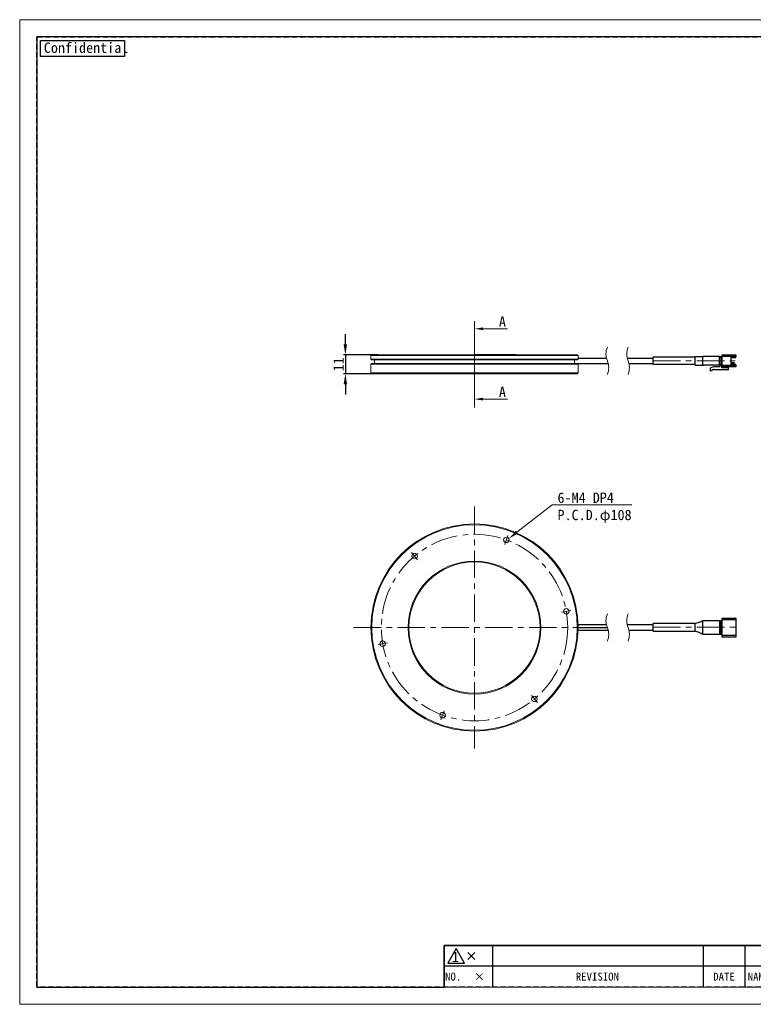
# Model space of a CAD drawing. Header units: millimetres. Extents: x -201 to 202, y 143 to 428.
# Tile 1 of 5: x -201 to 11, y 143 to 428. Entities that reach past the tile are written whole.
import ezdxf
from ezdxf import colors
from ezdxf.entities.mleader import LeaderData, LeaderLine
from ezdxf.enums import TextEntityAlignment as Align
from ezdxf.math import Vec2, Vec3

# ---------------------------------------------------------------- set-up
doc = ezdxf.new("R2010")
doc.units = ezdxf.units.MM
doc.header["$LTSCALE"] = 0.25
doc.linetypes.add('CENTER', pattern=[50.8, 31.75, -6.35, 6.35, -6.35])
doc.linetypes.add('HIDDEN', pattern=[9.525, 6.35, -3.175])
doc.layers.get('0').update_dxf_attribs({"lineweight": 30})
for name, color, linetype, lineweight in [('BASE', 7, 'Continuous', 20), ('CENTER', 1, 'CENTER', 9), ('COVER', 7, 'Continuous', 20), ('DIMENSION', 6, 'Continuous', 9)]:
    doc.layers.add(name, color=color, linetype=linetype, lineweight=lineweight)
doc.layers.add('CABLE 3P', color=7, linetype='Continuous')
doc.layers.add('FORM', color=7, linetype='Continuous')
doc.layers.add('EMPTY LINE', color=252, linetype='Continuous', lineweight=0, plot=False)
doc.styles.add('VS Standard', font='msgothic.ttc', dxfattribs={"height": 3})
doc.styles.add('VS Standard(小)', font='txt', dxfattribs={"height": 2.4})
doc.dimstyles.new('VS Standard x0.5', dxfattribs={"dimtxt": 3, "dimasz": 3, "dimexe": 0.5, "dimexo": 0.8, "dimgap": 0.5, "dimtad": 3, "dimlfac": 2, "dimrnd": 0.0001, "dimzin": 9, "dimdsep": 46, "dimtxsty": 'VS Standard', "dimcen": 0, "dimaunit": 1, "dimadec": 0, "dimazin": 2, "dimtfac": 1, "dimtmove": 0, "dimatfit": 3, "dimfxl": 1, "dimtolj": 1, "dimtzin": 0, "dimarcsym": 0})

# ---------------------------------------------------------------- blocks, each defined once
blk = doc.blocks.new('表題欄金物用_ver2.0.0')
at = {"layer": 'FORM', "color": 0}
for p, q in [((-11, 40.5), (-191, 40.5)), ((-191, 40.5), (-191, 28.5)), ((-110, 28.49), (-110, 40.5)), ((-39, 28.49), (-39, 40.49)), ((-29, 28.49), (-29, 40.49)), ((-11, 28.5), (-11, 40.5)), ((-39, 36.5), (-191, 36.5)), ((-24.54, 35.38), (-24.54, 29.78)), ((-13.42, 34.8), (-20.21, 33.59)), ((-13.42, 32.58), (-13.42, 34.8)), ((-39, 32.5), (-191, 32.5)), ((-27.34, 32.58), (-12.62, 32.58)), ((-20.21, 32.58), (-20.21, 33.59)), ((-20.21, 32.58), (-20.21, 31.57)), ((-13.42, 30.35), (-20.21, 31.57)), ((-13.42, 32.58), (-13.42, 30.35)), ((-11, 28.5), (-191, 28.5)), ((-191, 28.5), (-191, 11)), ((-176, 28.5), (-176, 11)), ((-161, 28.5), (-161, 11)), ((-146, 28.5), (-146, 11)), ((-131, 28.5), (-131, 11)), ((-96, 11), (-96, 28.5)), ((-11, 11), (-11, 28.5)), ((-272, 23), (-286, 23)), ((-286, 23), (-286, 17)), ((-211, 23), (-272, 23)), ((-272, 23), (-272, 17)), ((-211, 23), (-211, 17)), ((-199, 23), (-211, 23)), ((-199, 23), (-199, 17)), ((-191, 23), (-199, 23)), ((-131, 24.12), (-96, 24.12)), ((-279.19, 21), (-277.19, 19)), ((-279.19, 19), (-277.19, 21)), ((-96, 21), (-11, 21)), ((-131, 19.75), (-96, 19.75)), ((-286, 17), (-286, 11)), ((-272, 17), (-286, 17)), ((-272, 17), (-272, 11)), ((-211, 17), (-272, 17)), ((-211, 17), (-211, 11)), ((-199, 17), (-211, 17)), ((-199, 17), (-199, 11)), ((-191, 17), (-199, 17)), ((-96, 15.38), (-131, 15.38)), ((-11, 16), (-96, 16)), ((-191, 11), (-11, 11))]:
    blk.add_line(p, q, dxfattribs=at)
at = {"layer": 'FORM', "color": 0, "linetype": 'HIDDEN', "lineweight": 9}
for p, q in [((-156, 28.49), (-156, 40.49)), ((-75, 28.49), (-75, 40.49)), ((-11, 36.5), (-39, 36.5)), ((-116, 11), (-116, 28.5)), ((-78.5, 11), (-78.5, 28.5)), ((-131, 24.5), (-191, 24.5))]:
    blk.add_line(p, q, dxfattribs=at)
at = {"layer": 'FORM', "color": 0, "lineweight": 15}
blk.add_line((-191, 11), (-286, 11), dxfattribs=at)
at = {"layer": 'FORM', "color": 0}
blk.add_lwpolyline([(-282.58, 22.13), (-285.01, 17.93), (-280.16, 17.93)], close=True, dxfattribs=at)
for radius in [2, 1]:
    blk.add_circle((-24.54, 32.58), radius, dxfattribs=at)
at = {"layer": 'FORM', "color": 0, "attachment_point": 5}
for s, insert, char_height, width, style in [('{\\LMATERIAL}', (-173.5, 38.5), 2.4, 36.5, 'VS Standard(小)'), ('{\\LCHAMFER}   ', (-92.5, 38.5), 2.4, 35, 'VS Standard(小)'), ('{\\LUNIT}', (-34, 38.35), 2, 20, 'VS Standard'), ('{\\LMETHOD} 図法', (-20, 38.35), 2, 20, 'VS Standard'), ('{\\LTREATMENT}', (-173.5, 34.5), 2.4, 36.5, 'VS Standard(小)'), ('{\\LFINISHING}', (-92.5, 34.5), 2.4, 35, 'VS Standard(小)'), ('{\\T0.9;\\LTREATMENT CONTACT}', (-173.5, 30.5), 2, 36.5, 'VS Standard(小)'), ('{\\LDECENTRATION} ', (-92.5, 30.5), 2.4, 35, 'VS Standard(小)'), ('mm', (-34, 32.35), 2.8, 20, 'VS Standard'), ('{\\fＭＳ ゴシック|b0|i0|c128|p49;APPROVED}', (-183.5, 26.5), 2.3, 15, 'VS Standard'), ('{\\fＭＳ ゴシック|b0|i0|c128|p49;CHECKED}', (-168.5, 26.5), 2.3, 15, 'VS Standard'), ('{\\fＭＳ ゴシック|b0|i0|c128|p49;DESIGNED}', (-153.5, 26.5), 2.3, 15, 'VS Standard'), ('{\\fＭＳ ゴシック|b0|i0|c128|p49;DRAWN}', (-138.5, 26.5), 2.3, 15, 'VS Standard'), ('{\\W0.7;\\LTOLERANCE\\l }', (-123.5, 26.31), 1.7, 20, 'VS Standard(小)'), ('{\\LANGLE}', (-123.5, 21.94), 2, 14.9784, 'VS Standard(小)'), ('SCALE', (-123.5, 17.56), 2, 15, 'VS Standard(小)'), ('{\\fＭＳ ゴシック|b0|i0|c128|p49;NAME}', (-87.25, 18.5), 2.4, 15, 'VS Standard(小)'), ('NO.', (-283.44, 14), 2.3, 14, 'VS Standard'), ('\\pxi-3,l4,t4;×^I', (-276.99, 14), 2.3, 14, 'VS Standard'), ('REVISION', (-241.67, 14), 2.3, 46, 'VS Standard'), ('{\\fMS Gothic|b0|i0|c128|p49;DATE}', (-204.99, 14), 2.3, 12, 'VS Standard'), ('NAME', (-195, 14), 2.3, 8, 'VS Standard'), ('{\\fＭＳ ゴシック|b0|i0|c128|p49;DRAW NO.}', (-87.25, 13.5), 2.4, 15, 'VS Standard(小)'), ('{\\fＭＳ ゴシック|b0|i0|c128|p49;DATE}', (-123.5, 13.19), 2, 15, 'VS Standard(小)')]:
    blk.add_mtext(s, dxfattribs=dict(at, insert=insert, char_height=char_height, width=width, style=style))
at = {"layer": 'FORM', "color": 0, "insert": (-87.25, 24.75), "char_height": 2, "width": 16, "attachment_point": 5, "line_spacing_factor": 0.8, "style": 'VS Standard'}
blk.add_mtext('\\pxsm0.9;{\\LREMARK}   ', dxfattribs=at)
at = {"layer": 'FORM', "color": 0, "insert": (-282.79, 19.73), "char_height": 3, "attachment_point": 5, "style": 'VS Standard'}
blk.add_mtext('1', dxfattribs=at)
at = {"layer": 'FORM', "color": 0}
for tag, height, style, p in [('材料', 2.8, 'VS Standard', (-133, 38.5)), ('一般面取', 2.8, 'VS Standard', (-57, 38.5)), ('処理', 2.8, 'VS Standard', (-133, 34.5)), ('仕上', 2.8, 'VS Standard', (-57, 34.5)), ('処理接点', 2.8, 'VS Standard', (-133, 30.5)), ('偏芯', 2.8, 'VS Standard', (-57, 30.5)), ('一般公差', 2.4, 'VS Standard(小)', (-106, 26.31)), ('適用（機種名）', 3.6, 'VS Standard', (-44.75, 24.75)), ('角度', 2.4, 'VS Standard(小)', (-106, 21.94)), ('NAME', 3.5, 'VS Standard', (-44.75, 18.5)), ('SCALE', 2.4, 'VS Standard(小)', (-106, 17.56)), ('DATE', 2.4, 'VS Standard(小)', (-106, 13.19)), ('DRAW_NO.', 3.5, 'VS Standard', (-44.75, 13.5))]:
    blk.add_attdef(tag, text='', height=height, dxfattribs=dict(at, style=style)).set_placement(p, align=Align.MIDDLE_CENTER)
at = {"layer": 'FORM', "color": 0, "style": 'VS Standard'}
for tag, p in [('APPROVED', (-182.5, 15.06)), ('CHECKED', (-167.5, 15.18)), ('DESIGNED', (-152.5, 15.09)), ('DRAWN', (-137.5, 15.23))]:
    blk.add_attdef(tag, text='', height=4.5, dxfattribs=at).set_placement(p, align=Align.BOTTOM_CENTER)
blk = doc.blocks.new('*D400')
at = {"layer": 'Defpoints', "color": 0}
for p in [(-96.97, 330.75), (-107.17, 325.25), (-96.97, 325.25)]:
    blk.add_point(p, dxfattribs=at)
at = {"layer": 'DIMENSION', "color": 0, "lineweight": -2}
for p, q in [((-107.17, 333.75), (-107.17, 336.75)), ((-97.77, 330.75), (-107.67, 330.75)), ((-107.17, 330.75), (-107.17, 325.25)), ((-97.77, 325.25), (-107.67, 325.25)), ((-107.17, 322.25), (-107.17, 319.25))]:
    blk.add_line(p, q, dxfattribs=at)
at = {"layer": 'DIMENSION', "color": 0}
for points in [[(-107.67, 333.75), (-106.67, 333.75), (-107.17, 330.75)], [(-106.67, 322.25), (-107.67, 322.25), (-107.17, 325.25)]]:
    blk.add_solid(points, dxfattribs=at)
at = {"layer": 'DIMENSION', "color": 0, "insert": (-109.17, 328), "char_height": 3, "attachment_point": 5, "rotation": 90, "style": 'VS Standard'}
blk.add_mtext('\\A1;11', dxfattribs=at)

msp = doc.modelspace()

# ---------------------------------------------------------------- linework, layer by layer
for p, q in [((-57.7627, 330.753), (-69.7627, 330.753)), ((-99.7627, 329.443), (-99.6377, 329.318))]:
    msp.add_line(p, q)
at = {"layer": 'BASE'}
for p, q in [((-99.5127, 330.753), (-99.7627, 330.503)), ((-99.5127, 330.753), (-40.0127, 330.753)), ((-39.7627, 330.503), (-40.0127, 330.753)), ((-99.7627, 330.503), (-99.7627, 329.443)), ((-39.7627, 330.503), (-99.7627, 330.503)), ((-99.7627, 329.443), (-39.7723, 329.443)), ((-39.8955, 329.318), (-99.6377, 329.318)), ((-98.7627, 329.318), (-98.7627, 328.253)), ((-40.7724, 328.253), (-40.7724, 329.003)), ((-39.7723, 329.443), (-39.8955, 329.318)), ((-39.7627, 329.878), (-39.7627, 330.503))]:
    msp.add_line(p, q, dxfattribs=at)
for centre, radius in [((-69.7627, 251.8031), 30), ((-69.7627, 251.8031), 29.75), ((-60.5281, 277.1748), 0.8), ((-69.7627, 251.8031), 19.25), ((-69.7627, 251.8031), 19), ((-87.1179, 272.4863), 0.8), ((-43.1729, 256.4916), 0.8), ((-96.3525, 247.1146), 0.8), ((-52.4074, 231.1199), 0.8), ((-78.9972, 226.4314), 0.8)]:
    msp.add_circle(centre, radius, dxfattribs=at)
for points, knots in [([(-40.7724, 329.003), (-40.7723, 329.0444), (-40.7722, 329.1271), (-40.7715, 329.2321), (-40.7709, 329.2957), (-40.7707, 329.318)], [0, 0, 0, 0, 0.39395807, 0.78792337, 1, 1, 1, 1]), ([(-39.7723, 329.443), (-39.7713, 329.5031), (-39.7695, 329.6092), (-39.7664, 329.7442), (-39.7641, 329.8292), (-39.763, 329.8681), (-39.7627, 329.878)], [0, 0, 0, 0, 0.41414281, 0.73158889, 0.93169455, 1, 1, 1, 1])]:
    msp.add_open_spline(points, degree=3, knots=knots, dxfattribs=at)
at = {"layer": 'CABLE 3P'}
for p, q in [((1.9707, 330.753), (5.9707, 330.753)), ((1.9707, 330.253), (1.9707, 330.753)), ((5.9707, 330.753), (5.9707, 330.253)), ((-40.0127, 328.253), (-31.0345, 328.253)), ((-39.7661, 329.753), (-31.5272, 329.753)), ((-25.5272, 329.753), (-18.0293, 329.753)), ((-25.0345, 328.253), (-18.0293, 328.253)), ((-5.8293, 330.103), (-18.0293, 330.103)), ((-18.0293, 327.903), (-18.0293, 330.103)), ((-5.8293, 327.903), (-18.0293, 327.903)), ((-5.8293, 327.753), (-5.8293, 330.253)), ((-5.8293, 330.253), (-3.5793, 330.253)), ((-5.8293, 327.753), (-3.5793, 327.753)), ((-3.5793, 330.253), (-3.5793, 330.278)), ((1.2207, 330.278), (-3.5793, 330.278)), ((-3.5793, 327.753), (-3.5793, 330.253)), ((1.2207, 327.728), (1.2207, 330.278)), ((1.2207, 330.253), (1.7207, 330.253)), ((1.7207, 330.003), (1.2207, 330.003)), ((1.2207, 328.003), (1.7207, 328.003)), ((1.7207, 327.753), (1.2207, 327.753)), ((1.3457, 327.753), (1.3457, 327.253)), ((1.7207, 330.253), (1.7207, 330.003)), ((1.9707, 330.003), (1.7207, 330.003)), ((1.7207, 328.003), (1.7207, 330.003)), ((1.9707, 328.003), (1.7207, 328.003)), ((1.7207, 328.003), (1.7207, 327.753)), ((5.9707, 330.253), (1.9707, 330.253)), ((1.9707, 327.753), (1.9707, 330.253)), ((1.9707, 327.753), (5.9707, 327.753)), ((1.9707, 327.253), (1.9707, 327.753)), ((4.4707, 330.003), (5.9707, 330.003)), ((4.4707, 330.003), (4.4707, 328.003)), ((4.4707, 328.478), (5.35, 328.478)), ((5.3707, 328.428), (4.4707, 328.428)), ((4.4707, 328.328), (5.3707, 328.328)), ((5.35, 328.278), (4.4707, 328.278)), ((4.4707, 328.003), (5.9707, 328.003)), ((5.35, 328.478), (5.425, 328.478)), ((5.425, 328.278), (5.35, 328.278)), ((5.4707, 328.428), (5.3707, 328.428)), ((5.3707, 328.328), (5.3707, 328.428)), ((5.3707, 328.328), (5.4707, 328.328)), ((5.4707, 328.4662), (5.4707, 328.428)), ((5.4707, 328.428), (5.4707, 328.328)), ((5.4707, 328.328), (5.4707, 328.2899)), ((5.9707, 330.003), (5.9707, 330.253)), ((5.9707, 327.753), (5.9707, 328.003)), ((5.9707, 327.753), (5.9707, 327.253)), ((1.2207, 327.728), (-3.4232, 327.728)), ((-0.6543, 327.253), (-1.4724, 326.878)), ((-1.4724, 326.878), (-1.4724, 326.128)), ((-1.4724, 326.128), (-1.2224, 326.128)), ((-1.2224, 326.2426), (-0.6543, 326.503)), ((-1.2224, 326.128), (-1.2224, 326.2426)), ((3.7957, 326.403), (-0.8615, 326.403)), ((1.3457, 327.253), (-0.6543, 327.253)), ((-0.6543, 326.503), (3.8457, 326.503)), ((-0.5343, 326.503), (-0.6434, 326.453)), ((-0.6434, 326.453), (3.8457, 326.453)), ((1.8457, 327.003), (1.8457, 327.7195)), ((3.8457, 327.003), (1.8457, 327.003)), ((5.9707, 327.253), (1.9707, 327.253)), ((1.9707, 327.253), (1.9707, 327.003)), ((3.8457, 327.003), (3.8457, 327.253)), ((3.8457, 326.503), (3.8457, 327.003)), ((3.8457, 326.453), (3.8457, 326.503)), ((-3.5793, 253.8531), (1.2207, 253.8531)), ((-3.5793, 249.7531), (-3.5793, 253.8531)), ((1.2207, 253.8531), (1.2207, 249.7531)), ((1.2207, 253.8031), (1.7207, 253.8031)), ((1.7207, 253.8031), (1.7207, 253.5531)), ((1.9707, 254.5531), (5.9707, 254.5531)), ((1.9707, 254.0531), (1.9707, 254.5531)), ((5.9707, 254.0531), (1.9707, 254.0531)), ((1.9707, 249.5531), (1.9707, 254.0531)), ((5.9707, 254.5531), (5.9707, 254.0531)), ((5.9707, 254.0531), (5.9707, 249.5531)), ((-31.5272, 252.5531), (-39.772, 252.5531)), ((-39.772, 251.0531), (-31.0345, 251.0531)), ((-39.7627, 251.8031), (-31.2808, 251.8031)), ((-18.0293, 252.5531), (-25.5272, 252.5531)), ((-25.0345, 251.0531), (-18.0293, 251.0531)), ((-5.8293, 253.0031), (-18.0293, 253.0031)), ((-18.0293, 251.9031), (-18.0293, 253.0031)), ((-18.0293, 250.8031), (-18.0293, 251.9031)), ((-18.0293, 250.8031), (-5.8293, 250.8031)), ((-5.8293, 250.7781), (-5.8293, 253.0281)), ((1.7207, 253.5531), (1.2207, 253.5531)), ((1.7207, 253.5531), (1.9707, 253.5531)), ((1.7207, 250.0531), (1.7207, 253.5531)), ((1.2207, 249.7531), (-3.5793, 249.7531)), ((1.2207, 250.0531), (1.7207, 250.0531)), ((1.7207, 249.8031), (1.2207, 249.8031)), ((1.9707, 250.0531), (1.7207, 250.0531)), ((1.7207, 250.0531), (1.7207, 249.8031)), ((1.9707, 249.5531), (5.9707, 249.5531)), ((1.9707, 249.0531), (1.9707, 249.5531)), ((5.9707, 249.0531), (1.9707, 249.0531)), ((5.9707, 249.5531), (5.9707, 249.0531))]:
    msp.add_line(p, q, dxfattribs=at)
at = {"layer": 'CABLE 3P', "flags": 128}
msp.add_lwpolyline([(-0.6642, 326.4985), (-0.6638, 326.4976), (-0.6626, 326.495), (-0.6607, 326.4908), (-0.6581, 326.4851), (-0.6549, 326.4783), (-0.6513, 326.4704), (-0.6474, 326.4619), (-0.6434, 326.453)], dxfattribs=at)
at = {"layer": 'CABLE 3P'}
for centre, radius, start, end in [((-3.4232, 328.228), 0.5, 251.805341, 270.000022), ((1.7207, 330.503), 0.25, 269.998242, 0.002505), ((1.7207, 327.503), 0.25, 359.997467, 90.001792), ((-0.8615, 326.353), 0.05, 89.999341, 114.626882), ((-6.7282, 258.9604), 6, 278.616513, 301.656079), ((1.7207, 254.0531), 0.25, 269.998151, 0.002543), ((-7.1383, 244.9227), 6, 53.617678, 77.398536), ((1.7207, 249.5531), 0.25, 359.997457, 90.001849)]:
    msp.add_arc(centre, radius, start, end, dxfattribs=at)
for points, knots in [([(5.35, 328.478), (5.3531, 328.4768), (5.3612, 328.4736), (5.3664, 328.4594), (5.3701, 328.4442), (5.3705, 328.4334), (5.3707, 328.428)], [0, 0, 0, 0, 0.16736247, 0.44156257, 0.71801082, 1, 1, 1, 1]), ([(5.3707, 328.328), (5.3706, 328.3234), (5.3703, 328.3143), (5.3678, 328.3011), (5.3637, 328.2898), (5.3583, 328.2804), (5.3524, 328.2787), (5.35, 328.278)], [0, 0, 0, 0, 0.23783372, 0.47686315, 0.68843147, 0.87474354, 1, 1, 1, 1]), ([(5.4707, 328.4662), (5.4628, 328.4699), (5.4483, 328.4768), (5.4323, 328.4776), (5.425, 328.478)], [0, 0, 0, 0, 0.54606053, 1, 1, 1, 1]), ([(5.425, 328.278), (5.4342, 328.2786), (5.4503, 328.2797), (5.4646, 328.2868), (5.4707, 328.2899)], [0, 0, 0, 0, 0.57549956, 1, 1, 1, 1]), ([(-0.8615, 326.403), (-0.8615, 326.403), (-0.8611, 326.4031), (-0.8598, 326.4034), (-0.8545, 326.4046), (-0.8336, 326.4093), (-0.7622, 326.4259), (-0.6948, 326.4413), (-0.6434, 326.453)], [0, 0, 0, 0, 0.00112477, 0.00456576, 0.01827322, 0.0731596, 0.29290047, 1, 1, 1, 1]), ([(3.7957, 326.403), (3.8028, 326.4039), (3.8175, 326.4057), (3.8329, 326.418), (3.8411, 326.4311), (3.845, 326.442), (3.8455, 326.4494), (3.8457, 326.453)], [0, 0, 0, 0, 0.2699351, 0.5617318, 0.7148753, 0.86205757, 1, 1, 1, 1])]:
    msp.add_open_spline(points, degree=3, knots=knots, dxfattribs=at)
at = {"layer": 'CENTER'}
for p, q in [((-69.7627, 323.253), (-69.7627, 332.753)), ((-18.0293, 329.003), (6.9707, 329.003)), ((-69.7627, 286.8031), (-69.7627, 216.8031)), ((-60.0579, 278.4669), (-60.9984, 275.8827)), ((-88.0018, 273.5396), (-86.2341, 271.433)), ((-41.8187, 256.7304), (-44.527, 256.2529)), ((-104.7627, 251.8031), (-34.7627, 251.8031)), ((-18.0293, 251.9031), (6.9707, 251.9031)), ((-97.7066, 246.8759), (-94.9984, 247.3534)), ((-51.5236, 230.0666), (-53.2912, 232.1732)), ((-79.4675, 225.1393), (-78.5269, 227.7235))]:
    msp.add_line(p, q, dxfattribs=at)
msp.add_circle((-69.7627, 251.8031), 27, dxfattribs=at)
at = {"layer": 'COVER'}
for p, q in [((-99.5127, 328.253), (-99.7627, 328.003)), ((-99.7627, 328.003), (-99.7627, 325.503)), ((-39.7627, 328.003), (-99.7627, 328.003)), ((-99.5127, 328.253), (-40.0127, 328.253)), ((-39.7627, 328.003), (-40.0127, 328.253)), ((-39.7627, 325.503), (-39.7627, 328.003)), ((-99.7627, 325.503), (-99.5127, 325.253)), ((-99.7627, 325.503), (-39.7627, 325.503)), ((-40.0127, 325.253), (-99.5127, 325.253)), ((-57.7627, 325.253), (-69.7627, 325.253)), ((-40.0127, 325.253), (-39.7627, 325.503))]:
    msp.add_line(p, q, dxfattribs=at)
at = {"layer": 'DIMENSION'}
msp.add_line((-69.7627, 340.503), (-69.7627, 315.503), dxfattribs=at)
for centre, start, end in [((-26.5708, 330.9655), 157.380135, 202.619865), ((-20.5708, 330.9655), 157.380135, 202.619865), ((-35.9908, 327.0405), 337.380135, 22.619865), ((-29.9908, 327.0405), 337.380135, 22.619865), ((-26.5708, 253.7656), 157.380135, 202.619865), ((-20.5708, 253.7656), 157.380135, 202.619865), ((-35.9908, 249.8406), 337.380135, 22.619865), ((-29.9908, 249.8406), 337.380135, 22.619865)]:
    msp.add_arc(centre, 5.1025, start, end, dxfattribs=at)
at = {"layer": 'EMPTY LINE'}
for p, q in [((-201.5, 427.75), (-201.5, 142.75)), ((201.5, 427.75), (-201.5, 427.75)), ((-201.5, 142.75), (201.5, 142.75))]:
    msp.add_line(p, q, dxfattribs=at)
at = {"layer": 'FORM', "linetype": 'HIDDEN'}
msp.add_lwpolyline([(-196.5, 422.75), (196.5, 422.75), (196.5, 147.75), (-196.5, 147.75)], close=True, dxfattribs=at)
at = {"layer": 'FORM'}
msp.add_lwpolyline([(-196.5, 422.75), (-196.5, 147.75), (-78.5, 147.75), (-78.5, 159.75), (16.5, 159.75), (16.5, 177.25), (196.5, 177.25), (196.5, 422.75), (-196.5, 422.75)], close=True, dxfattribs=at)
at = {"layer": 'FORM', "lineweight": 30}
msp.add_lwpolyline([(-195.5, 421.75), (-171.1092, 421.75), (-171.1092, 417.0878), (-195.5, 417.0878)], close=True, dxfattribs=at)

# ---------------------------------------------------------------- block references
at = {"layer": 'FORM'}
ref = msp.add_blockref('表題欄金物用_ver2.0.0', (207.5, 136.75), dxfattribs=at)
ref.add_attrib('材料', '-', dxfattribs={"layer": 'EMPTY LINE', "color": 0, "height": 2.8, "style": 'VS Standard'}).set_placement((74.5, 175.25), align=Align.MIDDLE_CENTER)
ref.add_attrib('処理', '-', dxfattribs={"color": 0, "height": 2.8, "style": 'VS Standard'}).set_placement((74.5, 171.25), align=Align.MIDDLE_CENTER)
ref.add_attrib('処理接点', '-', dxfattribs={"color": 0, "height": 2.8, "style": 'VS Standard'}).set_placement((74.5, 167.25), align=Align.MIDDLE_CENTER)
ref.add_attrib('一般面取', '-', dxfattribs={"color": 0, "height": 2.8, "style": 'VS Standard'}).set_placement((150.5, 175.2468), align=Align.MIDDLE_CENTER)
ref.add_attrib('仕上', '-', dxfattribs={"color": 0, "height": 2.8, "style": 'VS Standard'}).set_placement((150.5, 171.2468), align=Align.MIDDLE_CENTER)
ref.add_attrib('偏芯', '-', dxfattribs={"color": 0, "height": 2.8, "style": 'VS Standard'}).set_placement((150.5, 167.2468), align=Align.MIDDLE_CENTER)
ref.add_attrib('一般公差', '-', dxfattribs={"color": 0, "height": 2.4, "style": 'VS Standard(小)'}).set_placement((101.5, 163.0625), align=Align.MIDDLE_CENTER)
ref.add_attrib('角度', '-', dxfattribs={"color": 0, "height": 2.4, "style": 'VS Standard(小)'}).set_placement((101.5, 158.6875), align=Align.MIDDLE_CENTER)
ref.add_attrib('SCALE', '1 / 2', dxfattribs={"color": 0, "height": 2.4, "style": 'VS Standard(小)'}).set_placement((101.5, 154.3125), align=Align.MIDDLE_CENTER)
ref.add_attrib('DATE', '2020/08/25', dxfattribs={"color": 0, "height": 2.4, "style": 'VS Standard(小)'}).set_placement((101.5, 149.9375), align=Align.MIDDLE_CENTER)
ref.add_attrib('適用（機種名）', 'VHR-12076', dxfattribs={"color": 0, "height": 3.6, "style": 'VS Standard'}).set_placement((162.75, 161.5), align=Align.MIDDLE_CENTER)
ref.add_attrib('NAME', 'DRAWING ', dxfattribs={"color": 0, "height": 3.5, "style": 'VS Standard'}).set_placement((162.75, 155.25), align=Align.MIDDLE_CENTER)
ref.add_attrib('DRAW_NO.', 'L1116A-A00100', dxfattribs={"color": 0, "height": 3.5, "style": 'VS Standard'}).set_placement((162.75, 150.25), align=Align.MIDDLE_CENTER)
ref.add_attrib('DESIGNED', 'DENY', dxfattribs={"color": 0, "height": 3.5, "style": 'VS Standard'}).set_placement((55, 151.8412), align=Align.BOTTOM_CENTER)
ref.add_attrib('DRAWN', 'DENY', dxfattribs={"color": 0, "height": 3.5, "style": 'VS Standard'}).set_placement((69.9999, 151.985), align=Align.BOTTOM_CENTER)
ref.add_attrib('CHECKED', 'Lee', dxfattribs={"color": 0, "height": 4.5, "style": 'VS Standard'}).set_placement((40, 151.9272), align=Align.BOTTOM_CENTER)
ref.add_attrib('APPROVED', 'Lee', dxfattribs={"color": 0, "height": 4.5, "style": 'VS Standard'}).set_placement((25, 151.8117), align=Align.BOTTOM_CENTER)

# ---------------------------------------------------------------- texts
at = {"layer": 'FORM', "lineweight": 30, "insert": (-194.506, 421.1386), "char_height": 3, "attachment_point": 1, "style": 'VS Standard'}
msp.add_mtext_dynamic_manual_height_columns('Confidential', width=3, gutter_width=15, heights=[0], dxfattribs=at)

# ---------------------------------------------------------------- dimensions: what is measured, and where the dimension line sits
at = {"layer": 'DIMENSION'}
dim = msp.add_linear_dim(base=(-107.1687, 325.253), p1=(-96.9688, 330.753), p2=(-96.9688, 325.253), angle=90, dimstyle='VS Standard x0.5', dxfattribs=at)
dim.commit()
dim.dimension.update_dxf_attribs({"geometry": '*D400', "text_midpoint": (-109.1693, 328.003)})

# ---------------------------------------------------------------- leaders
ml = msp.add_multileader_mtext('Standard', dxfattribs=at)
ml.set_content('A', color=256, style='VS Standard')
ml.set_leader_properties(color=256, linetype='ByLayer', lineweight=-1)
ml.build(insert=Vec2(0, 0))
ml.multileader.update_dxf_attribs({"has_dogleg": 0, "text_left_attachment_type": 6, "text_right_attachment_type": 6, "dogleg_length": 0.36, "arrow_head_size": 2.5})
ctx = ml.context
ctx.base_point, ctx.char_height, ctx.arrow_head_size, ctx.landing_gap_size, ctx.plane_origin = Vec3(-64.1949, 338.2827), 3, 2.5, 1.5, Vec3(-180.6771, 139.449)
ctx.left_attachment, ctx.right_attachment = 6, 6
notes = []
notes.append((ctx, [(0, (1, 1, 0), (-64.5549, 338.2827), (1, 0), 0.36, [(0, [(-69.7627, 338.2827)], 0, [])])]))
ctx.mtext.insert = Vec3(-62.6949, 341.8827)
ml = msp.add_multileader_mtext('Standard', dxfattribs=at)
ml.set_content('A', color=256, style='VS Standard')
ml.set_leader_properties(color=256, linetype='ByLayer', lineweight=-1)
ml.build(insert=Vec2(0, 0))
ml.multileader.update_dxf_attribs({"has_dogleg": 0, "text_left_attachment_type": 6, "text_right_attachment_type": 6, "dogleg_length": 0.36, "arrow_head_size": 2.5})
ctx = ml.context
ctx.base_point, ctx.char_height, ctx.arrow_head_size, ctx.landing_gap_size, ctx.plane_origin = Vec3(-64.1949, 317.923), 3, 2.5, 1.5, Vec3(-180.6771, 119.0893)
ctx.left_attachment, ctx.right_attachment = 6, 6
notes.append((ctx, [(0, (1, 1, 0), (-64.5549, 317.923), (1, 0), 0.36, [(0, [(-69.7627, 317.923)], 0, [])])]))
ctx.mtext.insert = Vec3(-62.6949, 321.523)
ml = msp.add_multileader_mtext('Standard', dxfattribs=at)
ml.set_content('6-M4 DP4\\PP.C.D.φ108', color=256, style='VS Standard')
ml.set_leader_properties(color=256, linetype='ByLayer', lineweight=-1)
ml.build(insert=Vec2(0, 0))
ml.multileader.update_dxf_attribs({"has_dogleg": 0, "text_left_attachment_type": 6, "text_right_attachment_type": 6, "dogleg_length": 0.36, "arrow_head_size": 3})
ctx = ml.context
ctx.base_point, ctx.char_height, ctx.arrow_head_size, ctx.landing_gap_size, ctx.plane_origin = Vec3(-47.2185, 287.2922), 3, 3, 1.5, Vec3(-173.1418, 163.6501)
ctx.left_attachment, ctx.right_attachment = 6, 6
notes.append((ctx, [(0, (1, 1, 0), (-47.5785, 287.2922), (1, 0), 0.36, [(0, [(-59.8287, 277.5632)], 0, [])])]))
ctx.mtext.insert = Vec3(-45.7185, 290.8922)
for ctx, leaders in notes:
    for number, flags, end, landing, length, lines in leaders:
        leader = LeaderData()
        leader.index, (leader.has_last_leader_line, leader.has_dogleg_vector, leader.attachment_direction) = number, flags
        leader.last_leader_point, leader.dogleg_vector, leader.dogleg_length = Vec3(end), Vec3(landing), length
        for number, points, colour, breaks in lines:
            line = LeaderLine()
            line.index, line.vertices, line.color, line.breaks = number, Vec3.list(points), colors.encode_raw_color(colour), breaks
            leader.lines.append(line)
        ctx.leaders.append(leader)

doc.saveas('drawing.dxf')
